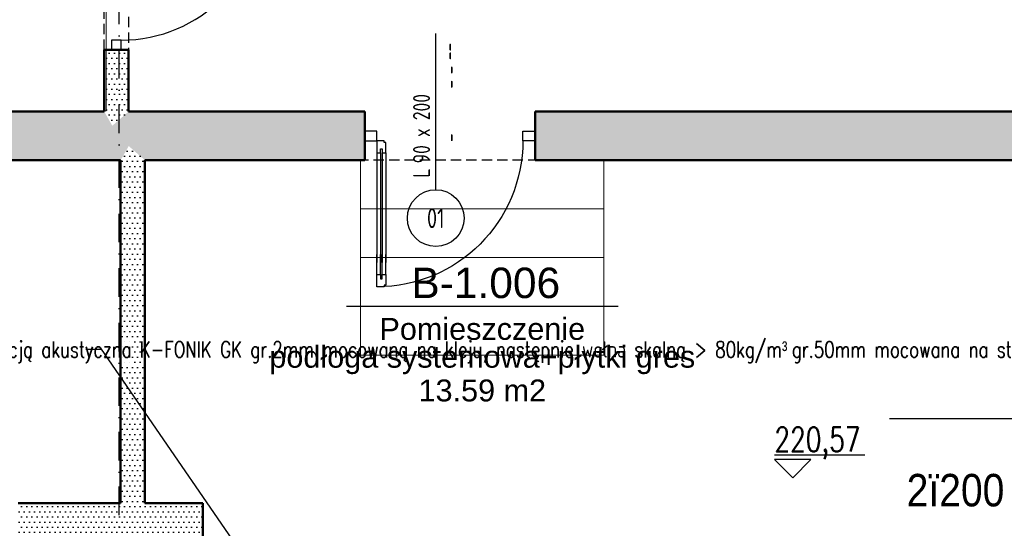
# Model space of a CAD drawing. Header units: millimetres. Extents: x 489 to 7736, y 461 to 5981.
# Tile 19 of 62: x 3908 to 4515, y 1577 to 1890. Entities that reach past the tile are written whole.
import ezdxf
from ezdxf import colors
from ezdxf.entities.mleader import LeaderData, LeaderLine
from ezdxf.enums import TextEntityAlignment as Align
from ezdxf.math import Vec2, Vec3

# ---------------------------------------------------------------- set-up
doc = ezdxf.new("R2010")
doc.units = ezdxf.units.MM
for name, pattern in [('ACAD_ISO02W100', [15, 12, -3]), ('DOT___DASHED', [33.523888, 17.638888, -8.819444, 0.01, -7.055556]), ('HIDDEN', [9.525, 6.35, -3.175])]:
    doc.linetypes.add(name, pattern=pattern)
for name, color, linetype in [('BS_ODN', 2, 'Continuous'), ('BS_TXG', 4, 'Continuous'), ('WK-Drzwi', 9, 'Continuous'), ('WK-Drzwi IST', 8, 'Continuous'), ('WK-EtykDrzwi', 11, 'Continuous'), ('WK-EtykPom', 161, 'Continuous'), ('WK-Opisy', 143, 'Continuous'), ('WK-Opisy @ 50', 143, 'Continuous'), ('WK-Siatka', 240, 'DOT___DASHED'), ('WK-Wymiary', 8, 'Continuous'), ('WK-Ściany', 7, 'Continuous')]:
    doc.layers.add(name, color=color, linetype=linetype)
doc.layers.add('WK-Pomieszczenia', color=173, linetype='Continuous', plot=False)
doc.layers.add('WK-widok', color=8, linetype='Continuous', lineweight=0)
doc.layers.add('WK-WYBURZENIA', color=6, linetype='Continuous', lineweight=5)
doc.styles.add('Arch-Dim', font='romans.shx', dxfattribs={"width": 0.75})
doc.styles.add('Arial', font='micross.ttf', dxfattribs={"width": 0.9})
doc.styles.add('BIKTG', font='bikromsw.shx', dxfattribs={"width": 0.85})
doc.styles.add('BIKWYM', font='bikromsw.shx', dxfattribs={"width": 0.8})
doc.styles.add('DIMTEXT', font='romans', dxfattribs={"width": 0.75})
doc.styles.add('iso cp', font='isocpeur.ttf')
doc.styles.add('RomanS-Narrow', font='romans.shx', dxfattribs={"width": 0.8})
doc.dimstyles.new('BS_BGR_100', dxfattribs={"dimtxt": 25, "dimasz": 1.666667, "dimexe": 0, "dimexo": 0, "dimgap": 0, "dimtad": 0, "dimdec": 1, "dimrnd": 0.5, "dimzin": 9, "dimdsep": 46, "dimtxsty": 'BIKWYM', "dimblk": 'NONE', "dimcen": 0, "dimse1": 1, "dimse2": 1, "dimclrd": 256, "dimclre": 256, "dimclrt": 7, "dimadec": 0, "dimazin": 0, "dimtfac": 0.033333, "dimtdec": 1, "dimtmove": 0, "dimatfit": 3, "dimldrblk": 'NONE', "dimfxl": 0, "dimtvp": 0.8, "dimtolj": 1, "dimarcsym": 0})
pattern_1 = [(360, (699.431, 930.084), (1.5875, 3.175), [0, -3.175])]

# ---------------------------------------------------------------- blocks, each defined once
blk = doc.blocks.new('koty')
blk.add_line((59.14, 18.5), (-15, 18.5))
blk.add_lwpolyline([(15, 15), (-15, 15), (0, 0), (15, 15)])
at = {"ltscale": 2, "style": 'DIMTEXT', "width": 0.75, "flags": 4}
blk.add_attdef('WYSOKOŚĆ', (-15, 21.5), '', height=20, dxfattribs=at)
blk = doc.blocks.new('_None')
blk = doc.blocks.new('L2')
at = {"color": 8}
for p, q in [((7.5, 5), (20, 5)), ((7.5, 0), (20, 0))]:
    blk.add_line(p, q, dxfattribs=at)
at = {"color": 4}
for p, q in [((7.5, 3), (20, 3)), ((7.5, 2), (20, 2))]:
    blk.add_line(p, q, dxfattribs=at)
blk.add_lwpolyline([(0, 1), (0, 5), (7.5, 5), (7.5, 3), (5, 3), (5, 2), (7.5, 2), (7.5, 0), (1, 0), (1, 1)], close=True)
blk = doc.blocks.new('L3')
for p, q in [((-22.5, -0.5), (-22.5, 0.5)), ((22.5, -0.5), (22.5, 0.5))]:
    blk.add_line(p, q)
at = {"color": 8}
for p, q in [((-15, 2.5), (15, 2.5)), ((-15, -2.5), (15, -2.5))]:
    blk.add_line(p, q, dxfattribs=at)
at = {"color": 4}
for p, q in [((-15, 0.5), (15, 0.5)), ((-15, 0.5), (15, 0.5)), ((-15, -0.5), (15, -0.5)), ((-15, -0.5), (15, -0.5))]:
    blk.add_line(p, q, dxfattribs=at)
blk = doc.blocks.new('WK_Pow_tag_01_50')
at = {"color": 0, "linetype": 'ByBlock'}
blk.add_line((-2.789, 0), (2.789, 0), dxfattribs=at)
at = {"color": 0, "linetype": 'ByBlock', "style": 'Arial'}
for tag, height, p in [('POWIERZCHNIE:NUMERAUTO', 0.625, (0.071, 0.482)), ('POWIERZCHNIE:NAZWA', 0.45, (0, -0.455)), ('POWIERZCHNIE_WYKOŃCZENIE:POSADZKA', 0.45, (0, -1.091)), ('POWIERZCHNIE_STYL:POWOBLICZ', 0.45, (0, -1.728))]:
    blk.add_attdef(tag, text='', height=height, dxfattribs=at).set_placement(p, align=Align.MIDDLE)
blk = doc.blocks.new('WK_Door_Tag_02_50L')
at = {"color": 0, "linetype": 'ByBlock', "lineweight": -2}
blk.add_line((0, 0), (0, 2.75), dxfattribs=at)
blk.add_circle((0, -0.5), 0.5, dxfattribs=at)
at = {"color": 0, "linetype": 'ByBlock', "lineweight": -2, "style": 'RomanS-Narrow', "width": 0.75}
for tag, p in [('DRZWI_OBIEKTY:WYPOSAZENIESAMOZAMYKACZ', (0.1, 2.031)), ('DRZWI_OBIEKTY:WYPOSAZENIEKRATKAWENT', (0.1, 1.781)), ('DRZWI_OBIEKTY:KONTROLADOSTĘPU', (0.1, 2.28)), ('DRZWI_STYL:KLASAPPOŻ', (0.1, 0.839))]:
    blk.add_attdef(tag, text='', height=0.3, rotation=90, dxfattribs=at).set_placement(p, align=Align.TOP_LEFT)
for tag, p in [('DRZWI_STYL:KIERUNEKOTWIERANIAZNAK', (-0.1, 0.214)), ('DRZWI_STYL:ROZMIAR', (-0.1, 0.464))]:
    blk.add_attdef(tag, p, '', height=0.3, rotation=90, dxfattribs=at)
at = {"color": 0, "linetype": 'ByBlock', "lineweight": -2, "style": 'RomanS-Narrow', "width": 0.75, "flags": 4}
blk.add_attdef('DRZWI_OBIEKTY:SYMBOL', text='', height=0.35, rotation=360, dxfattribs=at).set_placement((0, -0.5), align=Align.MIDDLE_CENTER)

msp = doc.modelspace()

# ---------------------------------------------------------------- hatches: boundary and pattern name
at = {"layer": 'WK-Ściany', "linetype": 'Continuous', "lineweight": -3}
h = msp.add_hatch(dxfattribs=at)
h.set_pattern_fill('DOTS', color=253, scale=2, style=0)
h.set_pattern_definition(pattern_1)
h.paths.add_polyline_path([(3975.26, 2006.47), (3965.26, 2013.56), (3960.26, 2006.47), (3960.26, 1971.89), (3975.26, 1971.89)], flags=0)
h.paths.add_polyline_path([(3975.26, 1871.89), (3960.26, 1871.89), (3960.26, 1833.87), (3965.26, 1825.12), (3975.26, 1833.87)], flags=0)
h = msp.add_hatch(dxfattribs=at)
h.set_pattern_fill('DOTS', color=253, scale=2, style=0)
h.set_pattern_definition([(0, (699.431, 930.084), (1.5875, 3.175), [0, -3.175])])
h.paths.add_polyline_path([(3356.36, 1833.87), (3381.36, 1803.87), (3728.37, 1803.87), (3728.37, 1833.87)], flags=0)
h.paths.add_polyline_path([(3828.37, 1833.87), (3828.37, 1803.87), (3960.26, 1803.87), (3965.26, 1825.12), (3960.26, 1833.87)], flags=0)
h.paths.add_polyline_path([(3975.26, 1833.87), (3965.26, 1825.12), (3960.26, 1803.87), (3970.37, 1803.87), (3975.37, 1812.62), (3975.26, 1833.87)], flags=0)
h.paths.add_polyline_path([(3975.26, 1833.87), (3975.37, 1812.62), (3985.37, 1803.87), (4120.87, 1803.87), (4120.87, 1833.87)], flags=0)
h.paths.add_polyline_path([(4225.87, 1833.87), (4225.87, 1803.87), (4542.27, 1803.87), (4577.39, 1833.87)], flags=0)
h = msp.add_hatch(dxfattribs=at)
h.set_pattern_fill('DOTS', color=253, scale=2, style=0)
h.set_pattern_definition(pattern_1)
h.paths.add_polyline_path([(3985.37, 1803.87), (3975.37, 1812.62), (3970.37, 1803.87), (3970.37, 1592.63), (3985.37, 1592.63)], flags=0)
h = msp.add_hatch(dxfattribs=at)
h.set_pattern_fill('DOTS', color=253, scale=2, style=0)
h.set_pattern_definition([(0, (699.431, 930.084), (1.5875, 3.175), [0, -3.175])])
h.paths.add_polyline_path([(3907.22, 1515.25), (3970.37, 1515.25), (3975.37, 1539.8), (3985.37, 1515.25), (4021.06, 1515.25), (4021.06, 1592.63), (3985.37, 1592.63), (3970.37, 1592.63), (3907.22, 1592.63), (3907.22, 1557.5), (3907.22, 1532.87)], flags=0)

# ---------------------------------------------------------------- linework, layer by layer
at = {"layer": 'WK-Drzwi', "color": 9, "linetype": 'Continuous', "lineweight": -3}
for points in [[(4128.37, 1821.87), (4120.87, 1821.87), (4120.87, 1815.87), (4128.37, 1815.87)], [(4218.37, 1821.87), (4225.87, 1821.87), (4225.87, 1815.87), (4218.37, 1815.87)]]:
    msp.add_lwpolyline(points, close=True, dxfattribs=at)
at = {"layer": 'WK-Drzwi', "color": 8, "linetype": 'Continuous', "lineweight": -3, "extrusion": (0, 0, -1)}
msp.add_arc((-4128.37, 1815.87), 90, 180, 270, dxfattribs=at)
at = {"layer": 'WK-Drzwi IST', "color": 8, "linetype": 'Continuous', "lineweight": -3}
msp.add_lwpolyline([(3964.76, 1877.89), (3964.76, 1871.89), (3970.76, 1871.89), (3970.76, 1877.89)], close=True, dxfattribs=at)
msp.add_arc((3970.76, 1965.89), 88, 270, 0, dxfattribs=at)
at = {"layer": 'WK-Opisy'}
msp.add_lwpolyline([(3948.99, 1687.41), (3958.42, 1687.41), (4068.33, 1527.73)], dxfattribs=at)
at = {"layer": 'WK-Pomieszczenia', "color": 173, "linetype": 'HIDDEN', "lineweight": -3}
for p, q in [((3960.26, 1833.87), (3960.26, 2006.47)), ((3975.26, 2006.47), (3975.26, 1833.87)), ((3356.36, 1833.87), (3960.26, 1833.87)), ((3381.36, 1803.87), (3970.37, 1803.87)), ((3970.37, 1592.63), (3970.37, 1803.87)), ((4542.27, 1804.1), (3985.37, 1803.87)), ((3985.37, 1803.87), (3985.37, 1592.63)), ((3907.22, 1592.63), (3970.37, 1592.63)), ((3985.37, 1592.63), (4021.06, 1592.63)), ((4021.06, 1592.63), (4021.06, 1557.7))]:
    msp.add_line(p, q, dxfattribs=at)
at = {"layer": 'WK-Siatka', "color": 240, "linetype": 'DOT___DASHED', "lineweight": -3}
msp.add_line((3969.38, 946.58), (3969.38, 2632.81), dxfattribs=at)
at = {"layer": 'WK-widok'}
msp.add_lwpolyline([(2487.05, 2541.81), (2486.97, 2007.01), (2474.13, 2007.01), (2474.13, 1560.64), (3356.6, 1560.64), (3356.6, 1834.22), (3961.44, 1834.22), (3961.44, 2031.47), (4564.3, 2031.47), (4564.3, 2541.81)], close=True, dxfattribs=at)
at = {"layer": 'WK-WYBURZENIA', "color": 6, "linetype": 'ACAD_ISO02W100', "lineweight": 0}
msp.add_line((4283.37, 1803.87), (4268.37, 1803.87), dxfattribs=at)
at = {"layer": 'WK-WYBURZENIA', "ltscale": 0.5}
for points in [[(4118.37, 1803.87), (4118.37, 1683.87), (4268.37, 1683.87)], [(4268.37, 1803.85), (4268.37, 1683.87)], [(4268.37, 1773.87), (4118.37, 1773.87)], [(4118.37, 1743.87), (4268.37, 1743.87)], [(4268.37, 1713.87), (4118.37, 1713.87)]]:
    msp.add_lwpolyline(points, dxfattribs=at)
at = {"layer": 'WK-Ściany', "color": 7, "linetype": 'Continuous', "lineweight": 50}
for p, q in [((3975.26, 1871.89), (3960.26, 1871.89)), ((3960.26, 1871.89), (3960.26, 1833.87)), ((3975.26, 1833.87), (3975.26, 1871.89)), ((3960.26, 1833.87), (3828.37, 1833.87)), ((4120.87, 1833.87), (3975.26, 1833.87)), ((4120.87, 1803.87), (4120.87, 1833.87)), ((4225.87, 1833.87), (4225.87, 1803.87)), ((4577.39, 1833.87), (4225.87, 1833.87)), ((3828.37, 1803.87), (3970.37, 1803.87)), ((3970.37, 1803.87), (3970.37, 1592.63)), ((3985.37, 1803.87), (4120.87, 1803.87)), ((3985.37, 1592.63), (3985.37, 1803.87)), ((4225.87, 1803.87), (4542.27, 1803.87)), ((3970.37, 1592.63), (3907.22, 1592.63)), ((4021.06, 1592.63), (3985.37, 1592.63)), ((4021.06, 1515.25), (4021.06, 1592.63))]:
    msp.add_line(p, q, dxfattribs=at)

# ---------------------------------------------------------------- block references
at = {"layer": 'WK-Drzwi', "color": 9, "linetype": 'Continuous', "lineweight": -3, "extrusion": (0, 0, -1), "yscale": 1.0999999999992, "zscale": -1, "rotation": 270}
msp.add_blockref('L2', (-4133.87, 1815.87), dxfattribs=at)
at = {"layer": 'WK-Drzwi', "color": 9, "linetype": 'Continuous', "lineweight": -3, "extrusion": (0, 0, -1), "xscale": 1.99999999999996, "yscale": 1.1, "zscale": -1, "rotation": 270}
msp.add_blockref('L3', (-4131.12, 1770.87), dxfattribs=at)
at = {"layer": 'WK-Drzwi', "color": 9, "linetype": 'Continuous', "lineweight": -3, "yscale": 1.0999999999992, "rotation": 90}
msp.add_blockref('L2', (4133.87, 1725.87), dxfattribs=at)
at = {"layer": 'WK-EtykDrzwi', "color": 11, "linetype": 'Continuous', "lineweight": -3, "ltscale": 1.3}
ref = msp.add_blockref('WK_Door_Tag_02_50L', (4164.66, 1785.69), dxfattribs=dict(at, xscale=35, yscale=35, zscale=8))
ref.add_attrib('DRZWI_OBIEKTY:KONTROLADOSTĘPU', '--', dxfattribs={"layer": '0', "color": 0, "linetype": 'ByBlock', "lineweight": -2, "height": 10.5, "rotation": 90, "style": 'iso cp', "width": 0.75}).set_placement((4167.28, 1865.51), align=Align.TOP_LEFT)
ref.add_attrib('DRZWI_STYL:KIERUNEKOTWIERANIAZNAK', 'L', (4161.16, 1793.2), dxfattribs={"layer": '0', "color": 0, "linetype": 'ByBlock', "lineweight": -2, "height": 10.5, "rotation": 90, "style": 'iso cp', "width": 0.75})
ref.add_attrib('DRZWI_STYL:KLASAPPOŻ', '-', dxfattribs={"layer": '0', "color": 0, "linetype": 'ByBlock', "lineweight": -2, "height": 10.5, "rotation": 90, "style": 'iso cp', "width": 0.75}).set_placement((4168.16, 1815.07), align=Align.TOP_LEFT)
ref.add_attrib('DRZWI_STYL:ROZMIAR', '90 x 200', (4161.16, 1801.95), dxfattribs={"layer": '0', "color": 0, "linetype": 'ByBlock', "lineweight": -2, "height": 10.5, "rotation": 90, "style": 'iso cp', "width": 0.75})
ref.add_attrib('DRZWI_OBIEKTY:WYPOSAZENIESAMOZAMYKACZ', '-', dxfattribs={"layer": '0', "color": 0, "linetype": 'ByBlock', "lineweight": -2, "height": 10.5, "rotation": 90, "style": 'iso cp', "width": 0.75}).set_placement((4168.16, 1856.77), align=Align.TOP_LEFT)
ref.add_attrib('DRZWI_OBIEKTY:WYPOSAZENIEKRATKAWENT', '-', dxfattribs={"layer": '0', "color": 0, "linetype": 'ByBlock', "lineweight": -2, "height": 10.5, "rotation": 90, "style": 'iso cp', "width": 0.75}).set_placement((4168.16, 1848.02), align=Align.TOP_LEFT)
ref.add_attrib('DRZWI_OBIEKTY:SYMBOL', '01', dxfattribs={"layer": '0', "color": 0, "linetype": 'ByBlock', "lineweight": -2, "height": 12.25, "style": 'iso cp', "width": 0.75}).set_placement((4164.66, 1768.19), align=Align.MIDDLE_CENTER)
at = {"layer": 'WK-EtykPom', "color": 161, "linetype": 'Continuous', "lineweight": -3, "ltscale": 1.3, "xscale": 30, "yscale": 30, "zscale": 40}
msp.add_blockref('WK_Pow_tag_01_50', (4193.37, 1713.87), dxfattribs=at).add_auto_attribs({'POWIERZCHNIE_WYKOŃCZENIE:POSADZKA': 'podłoga systemowa+płytki gres', 'POWIERZCHNIE:NUMERAUTO': 'B-1.006', 'POWIERZCHNIE:NAZWA': 'Pomieszczenie', 'POWIERZCHNIE_STYL:POWOBLICZ': '13.59 m2'})
at = {"layer": 'WK-Wymiary'}
ref = msp.add_blockref('koty', (4384.75, 1608.21), dxfattribs=dict(at, xscale=0.75, yscale=0.75, zscale=0.75))
ref.add_attrib('WYSOKOŚĆ', '220,57', (4373.5, 1624.34), dxfattribs={"layer": '0', "color": 7, "ltscale": 2, "height": 15, "style": 'DIMTEXT', "width": 0.75, "flags": 4})

# ---------------------------------------------------------------- texts
at = {"layer": 'BS_TXG', "style": 'BIKTG', "width": 0.9}
msp.add_text('2ï200', height=20, dxfattribs=at).set_placement((4455, 1590.6))

# ---------------------------------------------------------------- leaders
at = {"layer": 'BS_ODN'}
msp.add_leader([(4644.13, 1545.1), (4612.15, 1644.6), (4444.41, 1644.6)], dimstyle='BS_BGR_100', dxfattribs=at)
at = {"layer": 'WK-Opisy @ 50'}
ml = msp.add_multileader_mtext('Standard', dxfattribs=at)
ml.set_content('ścianę pomieszczenia wyłożyć izolacją akustyczna K-FONIK GK gr.2mm mocowaną na kleju, następnie wełna skalną > 80kg/m{\\fRaavi|b0|i0|c0|p2;³ }gr.50mm mocowana na stelażu, a następnie welon szklany, albo siatka stalowa ', color=256, style='Arch-Dim')
ml.set_leader_properties()
ml.build(insert=Vec2(0, 0))
ml.multileader.update_dxf_attribs({"dogleg_length": 2, "arrow_head_size": 10, "scale": 5})
ctx = ml.context
ctx.base_point, ctx.scale, ctx.char_height, ctx.arrow_head_size, ctx.landing_gap_size, ctx.plane_origin = Vec3(3711.66, 1687.29), 5, 10, 10, 10, Vec3(-18705.82, 11224.89)
notes = []
notes.append((ctx, [(0, (1, 1, 0), (3701.66, 1687.29), (1, 0), 10, [(0, [(3592.72, 1510.83)], 0, [])])]))
ctx.mtext.insert, ctx.mtext.width, ctx.mtext.defined_height, ctx.mtext.line_spacing_factor = Vec3(3721.66, 1692.29), 249.1545, 37.32, 0.8
for ctx, leaders in notes:
    for number, flags, end, landing, length, lines in leaders:
        leader = LeaderData()
        leader.index, (leader.has_last_leader_line, leader.has_dogleg_vector, leader.attachment_direction) = number, flags
        leader.last_leader_point, leader.dogleg_vector, leader.dogleg_length = Vec3(end), Vec3(landing), length
        for number, points, colour, breaks in lines:
            line = LeaderLine()
            line.index, line.vertices, line.color, line.breaks = number, Vec3.list(points), colors.encode_raw_color(colour), breaks
            leader.lines.append(line)
        ctx.leaders.append(leader)

doc.saveas('drawing.dxf')
